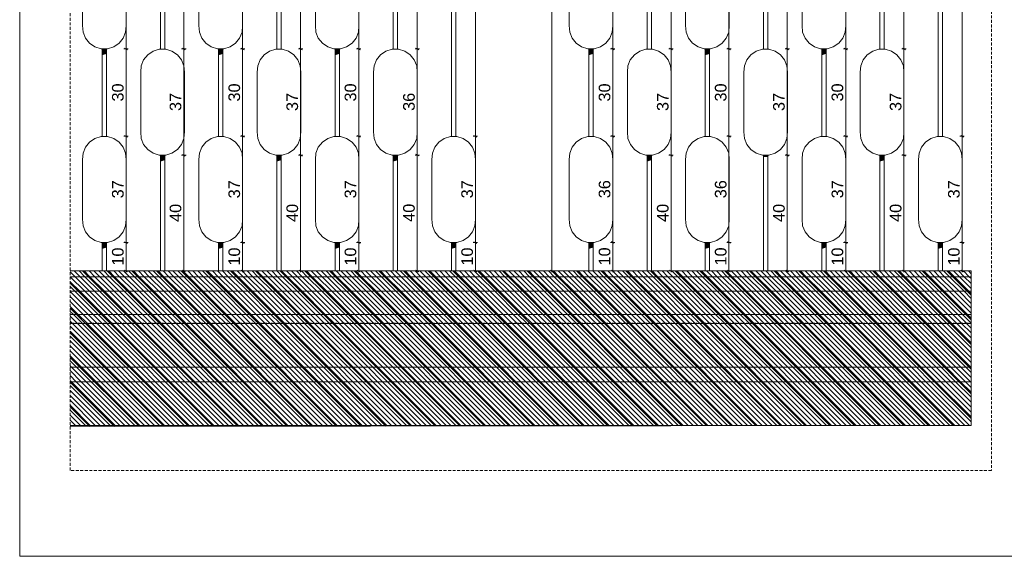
# Model space of a CAD drawing. Extents: x 180 to 4140, y 54 to 2910.
# Tile 1 of 6: x 180 to 1871, y 60 to 982. Entities that reach past the tile are written whole.
import ezdxf
from ezdxf.xclip import XClip

# ---------------------------------------------------------------- set-up
doc = ezdxf.new("R2010")
doc.units = 0
doc.header["$MEASUREMENT"] = 0
doc.header["$XCLIPFRAME"] = 0
doc.linetypes.add('Przerywana', pattern=[48, 24, -24])
doc.linetypes.add('Przerywana długa', pattern=[78, 50, -28])
for name, color, linetype in [('370-W Ścianka wygradzajaca', 7, 'Continuous'), ('399-W Wymiary i opisy', 7, 'Continuous'), ('460-K Stropy', 7, 'Continuous'), ('810-G Ogólne', 7, 'Continuous'), ('820-G Rysunki Obrazki', 7, 'Continuous'), ('824-G Wypełnienia RŚ', 7, 'Continuous'), ('840-G Znaczniki ogólne', 7, 'Continuous')]:
    doc.layers.add(name, color=color, linetype=linetype)
doc.styles.add('STYL_AUTOMATYCZNY_2', font='arial.ttf')
pattern_1 = [(135, (-1304.657, 550.177), (4.242641, 4.242641), [])]

# ---------------------------------------------------------------- blocks, each defined once
blk = doc.blocks.new('Rysunek_1_3', base_point=(-1304.7, 550.2))
at = {"layer": '370-W Ścianka wygradzajaca', "linetype": 'Continuous', "lineweight": 0, "true_color": 0x000000}
for points in [[(329.1, 931.7), (321.6, 931.7), (321.6, 921.1), (323.4, 921.1), (329.1, 922.8)], [(529.1, 931.7), (521.6, 931.7), (521.6, 921.1), (523.4, 921.1), (529.1, 922.8)], [(729.1, 931.7), (721.6, 931.7), (721.6, 921.1), (723.4, 921.1), (729.1, 922.8)], [(1157.5, 931.7), (1157.5, 921.1), (1159.3, 921.1), (1165, 922.8), (1165, 931.7)], [(1365, 931.7), (1357.5, 931.7), (1357.5, 921.1), (1359.3, 921.1), (1365, 922.8)], [(1557.5, 931.7), (1557.5, 921.1), (1559.3, 921.1), (1565, 922.8), (1565, 931.7)], [(429.1, 749.1), (421.6, 749.1), (421.6, 738.5), (423.4, 738.5), (429.1, 740.2)], [(629.1, 749.1), (621.6, 749.1), (621.6, 738.5), (623.4, 738.5), (629.1, 740.2)], [(829.1, 749.1), (821.6, 749.1), (821.6, 738.5), (823.4, 738.5), (829.1, 740.2)], [(1265, 749.1), (1257.5, 749.1), (1257.5, 738.5), (1259.3, 738.5), (1265, 740.2)], [(1457.5, 749.1), (1457.5, 745.8), (1464.5, 745.8), (1465, 745.9), (1465, 749.1)], [(1665, 749.1), (1657.5, 749.1), (1657.5, 738.5), (1659.3, 738.5), (1665, 740.2)], [(329.1, 599.1), (321.6, 599.1), (321.6, 588.5), (323.4, 588.5), (329.1, 590.2)], [(529.1, 599.1), (521.6, 599.1), (521.6, 588.5), (523.4, 588.5), (529.1, 590.2)], [(729.1, 599.1), (721.6, 599.1), (721.6, 588.5), (723.4, 588.5), (729.1, 590.2)], [(929.1, 599.1), (921.6, 599.1), (921.6, 588.5), (923.4, 588.5), (929.1, 590.2)], [(1165, 599.1), (1157.5, 599.1), (1157.5, 588.5), (1159.3, 588.5), (1165, 590.2)], [(1365, 599.1), (1357.5, 599.1), (1357.5, 588.5), (1359.3, 588.5), (1365, 590.2)], [(1565, 599.1), (1557.5, 599.1), (1557.5, 588.5), (1559.3, 588.5), (1565, 590.2)], [(1765, 599.1), (1757.5, 599.1), (1757.5, 588.5), (1759.3, 588.5), (1765, 590.2)]]:
    blk.add_hatch(color=18, dxfattribs=at).paths.add_polyline_path(points)
at = {"layer": '460-K Stropy', "linetype": 'Continuous', "lineweight": 13}
h = blk.add_hatch(dxfattribs=at)
h.set_pattern_fill('Ściany_istniejące_0003', color=8, style=0, pattern_type=2)
h.set_pattern_definition(pattern_1)
h.paths.add_polyline_path([(1814.3, 550.2), (266.7, 550.2), (266.7, 540.2), (1814.3, 540.2)])
h = blk.add_hatch(dxfattribs=at)
h.set_pattern_fill('Ściany_istniejące_0003', color=8, style=0, pattern_type=2)
h.set_pattern_definition(pattern_1)
h.paths.add_polyline_path([(1814.3, 540.2), (266.7, 540.2), (266.7, 515.2), (1814.3, 515.2)])
h = blk.add_hatch(dxfattribs=at)
h.set_pattern_fill('Ściany_istniejące_0003', color=8, style=0, pattern_type=2)
h.set_pattern_definition(pattern_1)
h.paths.add_polyline_path([(1814.3, 515.2), (266.7, 515.2), (266.7, 475.2), (1814.3, 475.2)])
h = blk.add_hatch(dxfattribs=at)
h.set_pattern_fill('Ściany_istniejące_0003', color=8, style=0, pattern_type=2)
h.set_pattern_definition(pattern_1)
h.paths.add_polyline_path([(1814.3, 475.2), (266.7, 475.2), (266.7, 460.2), (1814.3, 460.2)])
h = blk.add_hatch(dxfattribs=at)
h.set_pattern_fill('Ściany_istniejące_0003', color=8, style=0, pattern_type=2)
h.set_pattern_definition(pattern_1)
h.paths.add_polyline_path([(1814.3, 460.2), (266.7, 460.2), (266.7, 459.9), (1814.3, 459.9)])
h = blk.add_hatch(dxfattribs=at)
h.set_pattern_fill('Ściany_istniejące_0003', color=8, style=0, pattern_type=2)
h.set_pattern_definition(pattern_1)
h.paths.add_polyline_path([(1814.3, 459.9), (266.7, 459.9), (266.7, 384.9), (1814.3, 384.9)])
h = blk.add_hatch(dxfattribs=at)
h.set_pattern_fill('Ściany_istniejące_0003', color=8, style=0, pattern_type=2)
h.set_pattern_definition(pattern_1)
h.paths.add_polyline_path([(1814.3, 384.9), (266.7, 384.9), (266.7, 359.9), (1814.3, 359.9)])
h = blk.add_hatch(dxfattribs=at)
h.set_pattern_fill('Ściany_istniejące_0003', color=8, style=0, pattern_type=2)
h.set_pattern_definition(pattern_1)
h.paths.add_polyline_path([(1814.3, 359.9), (266.7, 359.9), (266.7, 284.9), (1814.3, 284.9)])
at = {"layer": '824-G Wypełnienia RŚ', "linetype": 'Continuous', "lineweight": 13}
h = blk.add_hatch(dxfattribs=at)
h.set_pattern_fill('_Poza_zakresem_opracowan_3C', color=8, style=0, pattern_type=2)
h.set_pattern_definition([(135, (1117.938, 313.992), (21.2132, 21.2132), [])])
h.paths.add_polyline_path([(1814.3, 550.2), (266.7, 550.2), (266.7, 283.1), (1814.3, 284.9)])
at = {"layer": '370-W Ścianka wygradzajaca', "color": 94, "linetype": 'Continuous', "lineweight": 0, "ltscale": 0.1}
for p, q in [((921.6, 780.9), (921.6, 1264.3)), ((929.1, 780.9), (929.1, 1264.3)), ((1757.5, 780.9), (1757.5, 1264.3)), ((1765, 780.9), (1765, 1264.3)), ((421.6, 930.9), (421.6, 1081.7)), ((429.1, 930.9), (429.1, 1081.7)), ((621.6, 930.9), (621.6, 1081.7)), ((629.1, 930.9), (629.1, 1081.7)), ((821.6, 930.9), (821.6, 1081.7)), ((829.1, 930.9), (829.1, 1081.7)), ((1257.5, 930.9), (1257.5, 1081.7)), ((1265, 930.9), (1265, 1081.7)), ((1457.5, 930.9), (1457.5, 1081.7)), ((1465, 930.9), (1465, 1081.7)), ((1657.5, 930.9), (1657.5, 1081.7)), ((1665, 930.9), (1665, 1081.7)), ((321.6, 780.9), (321.6, 931.7)), ((329.1, 780.9), (329.1, 931.7)), ((521.6, 780.9), (521.6, 931.7)), ((529.1, 780.9), (529.1, 931.7)), ((721.6, 780.9), (721.6, 931.7)), ((729.1, 780.9), (729.1, 931.7)), ((1157.5, 780.9), (1157.5, 931.7)), ((1165, 780.9), (1165, 931.7)), ((1357.5, 780.9), (1357.5, 931.7)), ((1365, 780.9), (1365, 931.7)), ((1557.5, 780.9), (1557.5, 931.7)), ((1565, 780.9), (1565, 931.7)), ((421.6, 550.2), (421.6, 749.1)), ((429.1, 550.2), (429.1, 749.1)), ((621.6, 550.2), (621.6, 749.1)), ((629.1, 550.2), (629.1, 749.1)), ((821.6, 550.2), (821.6, 749.1)), ((829.1, 550.2), (829.1, 749.1)), ((1257.5, 550.2), (1257.5, 749.1)), ((1265, 550.2), (1265, 749.1)), ((1457.5, 550.2), (1457.5, 749.1)), ((1465, 550.2), (1465, 749.1)), ((1657.5, 550.2), (1657.5, 749.1)), ((1665, 550.2), (1665, 749.1)), ((321.6, 550.2), (321.6, 599.1)), ((329.1, 550.2), (329.1, 599.1)), ((521.6, 550.2), (521.6, 599.1)), ((529.1, 550.2), (529.1, 599.1)), ((721.6, 550.2), (721.6, 599.1)), ((729.1, 550.2), (729.1, 599.1)), ((921.6, 550.2), (921.6, 599.1)), ((929.1, 550.2), (929.1, 599.1)), ((1157.5, 550.2), (1157.5, 599.1)), ((1165, 550.2), (1165, 599.1)), ((1357.5, 550.2), (1357.5, 599.1)), ((1365, 550.2), (1365, 599.1)), ((1557.5, 550.2), (1557.5, 599.1)), ((1565, 550.2), (1565, 599.1)), ((1757.5, 550.2), (1757.5, 599.1)), ((1765, 550.2), (1765, 599.1))]:
    blk.add_line(p, q, dxfattribs=at)
at = {"layer": '370-W Ścianka wygradzajaca', "color": 150, "linetype": 'Continuous', "lineweight": 13, "ltscale": 0.1}
for p, q in [((287.8, 971.3), (287.8, 1073.8)), ((362.8, 1073.8), (362.8, 971.3)), ((487.8, 971.3), (487.8, 1073.8)), ((562.8, 1073.8), (562.8, 971.3)), ((687.8, 971.3), (687.8, 1073.8)), ((762.8, 1073.8), (762.8, 971.3)), ((1123.8, 971.3), (1123.8, 1073.8)), ((1198.8, 1073.8), (1198.8, 971.3)), ((1323.8, 971.3), (1323.8, 1073.8)), ((1398.8, 1073.8), (1398.8, 971.3)), ((1523.8, 971.3), (1523.8, 1073.8)), ((1598.8, 1073.8), (1598.8, 971.3)), ((288.8, 960.2), (287.8, 971.3)), ((362.8, 971.3), (361.9, 960.2)), ((488.8, 960.2), (487.8, 971.3)), ((562.8, 971.3), (561.9, 960.2)), ((688.8, 960.2), (687.8, 971.3)), ((762.8, 971.3), (761.9, 960.2)), ((1124.7, 960.2), (1123.8, 971.3)), ((1198.8, 971.3), (1197.8, 960.2)), ((1324.7, 960.2), (1323.8, 971.3)), ((1398.8, 971.3), (1397.8, 960.2)), ((1524.7, 960.2), (1523.8, 971.3)), ((1598.8, 971.3), (1597.8, 960.2)), ((292.9, 949.8), (288.8, 960.2)), ((299.9, 941.2), (292.9, 949.8)), ((357.8, 949.8), (350.8, 941.2)), ((361.9, 960.2), (357.8, 949.8)), ((492.9, 949.8), (488.8, 960.2)), ((499.9, 941.2), (492.9, 949.8)), ((557.8, 949.8), (550.8, 941.2)), ((561.9, 960.2), (557.8, 949.8)), ((692.9, 949.8), (688.8, 960.2)), ((699.9, 941.2), (692.9, 949.8)), ((757.8, 949.8), (750.8, 941.2)), ((761.9, 960.2), (757.8, 949.8)), ((1128.9, 949.8), (1124.7, 960.2)), ((1135.8, 941.2), (1128.9, 949.8)), ((1193.7, 949.8), (1186.7, 941.2)), ((1197.8, 960.2), (1193.7, 949.8)), ((1328.9, 949.8), (1324.7, 960.2)), ((1335.8, 941.2), (1328.9, 949.8)), ((1393.7, 949.8), (1386.7, 941.2)), ((1397.8, 960.2), (1393.7, 949.8)), ((1528.9, 949.8), (1524.7, 960.2)), ((1535.8, 941.2), (1528.9, 949.8)), ((1593.7, 949.8), (1586.7, 941.2)), ((1597.8, 960.2), (1593.7, 949.8)), ((309.1, 934.9), (299.9, 941.2)), ((319.8, 931.7), (309.1, 934.9)), ((330.9, 931.7), (319.8, 931.7)), ((341.6, 934.9), (330.9, 931.7)), ((350.8, 941.2), (341.6, 934.9)), ((409.1, 927.6), (419.8, 930.9)), ((419.8, 930.9), (430.9, 930.9)), ((430.9, 930.9), (441.6, 927.6)), ((509.1, 934.9), (499.9, 941.2)), ((519.8, 931.7), (509.1, 934.9)), ((530.9, 931.7), (519.8, 931.7)), ((541.6, 934.9), (530.9, 931.7)), ((550.8, 941.2), (541.6, 934.9)), ((609.1, 927.6), (619.8, 930.9)), ((619.8, 930.9), (630.9, 930.9)), ((630.9, 930.9), (641.6, 927.6)), ((709.1, 934.9), (699.9, 941.2)), ((719.8, 931.7), (709.1, 934.9)), ((730.9, 931.7), (719.8, 931.7)), ((741.6, 934.9), (730.9, 931.7)), ((750.8, 941.2), (741.6, 934.9)), ((809.1, 927.6), (819.8, 930.9)), ((819.8, 930.9), (830.9, 930.9)), ((830.9, 930.9), (841.6, 927.6)), ((1145.1, 934.9), (1135.8, 941.2)), ((1155.7, 931.7), (1145.1, 934.9)), ((1166.8, 931.7), (1155.7, 931.7)), ((1177.5, 934.9), (1166.8, 931.7)), ((1186.7, 941.2), (1177.5, 934.9)), ((1245.1, 927.6), (1255.7, 930.9)), ((1255.7, 930.9), (1266.8, 930.9)), ((1266.8, 930.9), (1277.5, 927.6)), ((1345.1, 934.9), (1335.8, 941.2)), ((1355.7, 931.7), (1345.1, 934.9)), ((1366.8, 931.7), (1355.7, 931.7)), ((1377.5, 934.9), (1366.8, 931.7)), ((1386.7, 941.2), (1377.5, 934.9)), ((1445.1, 927.6), (1455.7, 930.9)), ((1455.7, 930.9), (1466.8, 930.9)), ((1466.8, 930.9), (1477.5, 927.6)), ((1545.1, 934.9), (1535.8, 941.2)), ((1555.7, 931.7), (1545.1, 934.9)), ((1566.8, 931.7), (1555.7, 931.7)), ((1577.5, 934.9), (1566.8, 931.7)), ((1586.7, 941.2), (1577.5, 934.9)), ((1645.1, 927.6), (1655.7, 930.9)), ((1655.7, 930.9), (1666.8, 930.9)), ((1666.8, 930.9), (1677.5, 927.6)), ((392.9, 912.7), (399.9, 921.3)), ((399.9, 921.3), (409.1, 927.6)), ((441.6, 927.6), (450.8, 921.3)), ((450.8, 921.3), (457.8, 912.7)), ((592.9, 912.7), (599.9, 921.3)), ((599.9, 921.3), (609.1, 927.6)), ((641.6, 927.6), (650.8, 921.3)), ((650.8, 921.3), (657.8, 912.7)), ((792.9, 912.7), (799.9, 921.3)), ((799.9, 921.3), (809.1, 927.6)), ((841.6, 927.6), (850.8, 921.3)), ((850.8, 921.3), (857.8, 912.7)), ((1228.8, 912.7), (1235.8, 921.3)), ((1235.8, 921.3), (1245.1, 927.6)), ((1277.5, 927.6), (1286.7, 921.3)), ((1286.7, 921.3), (1293.7, 912.7)), ((1428.8, 912.7), (1435.8, 921.3)), ((1435.8, 921.3), (1445.1, 927.6)), ((1477.5, 927.6), (1486.7, 921.3)), ((1486.7, 921.3), (1493.7, 912.7)), ((1628.8, 912.7), (1635.8, 921.3)), ((1635.8, 921.3), (1645.1, 927.6)), ((1677.5, 927.6), (1686.7, 921.3)), ((1686.7, 921.3), (1693.7, 912.7)), ((387.8, 891.2), (388.8, 902.3)), ((388.8, 902.3), (392.9, 912.7)), ((457.8, 912.7), (461.9, 902.3)), ((461.9, 902.3), (462.8, 891.2)), ((587.8, 891.2), (588.8, 902.3)), ((588.8, 902.3), (592.9, 912.7)), ((657.8, 912.7), (661.9, 902.3)), ((661.9, 902.3), (662.8, 891.2)), ((787.8, 891.2), (788.8, 902.3)), ((788.8, 902.3), (792.9, 912.7)), ((857.8, 912.7), (861.9, 902.3)), ((861.9, 902.3), (862.8, 891.2)), ((1223.8, 891.2), (1224.7, 902.3)), ((1224.7, 902.3), (1228.8, 912.7)), ((1293.7, 912.7), (1297.9, 902.3)), ((1297.9, 902.3), (1298.8, 891.2)), ((1423.8, 891.2), (1424.7, 902.3)), ((1424.7, 902.3), (1428.8, 912.7)), ((1493.7, 912.7), (1497.9, 902.3)), ((1497.9, 902.3), (1498.8, 891.2)), ((1623.8, 891.2), (1624.7, 902.3)), ((1624.7, 902.3), (1628.8, 912.7)), ((1693.7, 912.7), (1697.9, 902.3)), ((1697.9, 902.3), (1698.8, 891.2)), ((387.8, 788.7), (387.8, 891.2)), ((462.8, 891.2), (462.8, 788.7)), ((587.8, 788.7), (587.8, 891.2)), ((662.8, 891.2), (662.8, 788.7)), ((787.8, 788.7), (787.8, 891.2)), ((862.8, 891.2), (862.8, 788.7)), ((1223.8, 788.7), (1223.8, 891.2)), ((1298.8, 891.2), (1298.8, 788.7)), ((1423.8, 788.7), (1423.8, 891.2)), ((1498.8, 891.2), (1498.8, 788.7)), ((1623.8, 788.7), (1623.8, 891.2)), ((1698.8, 891.2), (1698.8, 788.7)), ((309.1, 777.6), (319.8, 780.9)), ((319.8, 780.9), (330.9, 780.9)), ((330.9, 780.9), (341.6, 777.6)), ((388.8, 777.6), (387.8, 788.7)), ((462.8, 788.7), (461.9, 777.6)), ((509.1, 777.6), (519.8, 780.9)), ((519.8, 780.9), (530.9, 780.9)), ((530.9, 780.9), (541.6, 777.6)), ((588.8, 777.6), (587.8, 788.7)), ((662.8, 788.7), (661.9, 777.6)), ((709.1, 777.6), (719.8, 780.9)), ((719.8, 780.9), (730.9, 780.9)), ((730.9, 780.9), (741.6, 777.6)), ((788.8, 777.6), (787.8, 788.7)), ((862.8, 788.7), (861.9, 777.6)), ((909.1, 777.6), (919.8, 780.9)), ((919.8, 780.9), (930.9, 780.9)), ((930.9, 780.9), (941.6, 777.6)), ((1145.1, 777.6), (1155.7, 780.9)), ((1155.7, 780.9), (1166.8, 780.9)), ((1166.8, 780.9), (1177.5, 777.6)), ((1224.7, 777.6), (1223.8, 788.7)), ((1298.8, 788.7), (1297.8, 777.6)), ((1345.1, 777.6), (1355.7, 780.9)), ((1355.7, 780.9), (1366.8, 780.9)), ((1366.8, 780.9), (1377.5, 777.6)), ((1424.7, 777.6), (1423.8, 788.7)), ((1498.8, 788.7), (1497.8, 777.6)), ((1545.1, 777.6), (1555.7, 780.9)), ((1555.7, 780.9), (1566.8, 780.9)), ((1566.8, 780.9), (1577.5, 777.6)), ((1624.7, 777.6), (1623.8, 788.7)), ((1698.8, 788.7), (1697.8, 777.6)), ((1745.1, 777.6), (1755.7, 780.9)), ((1755.7, 780.9), (1766.8, 780.9)), ((1766.8, 780.9), (1777.5, 777.6)), ((288.8, 752.3), (292.9, 762.7)), ((292.9, 762.7), (299.9, 771.3)), ((299.9, 771.3), (309.1, 777.6)), ((341.6, 777.6), (350.8, 771.3)), ((350.8, 771.3), (357.8, 762.7)), ((357.8, 762.7), (361.9, 752.3)), ((392.9, 767.2), (388.8, 777.6)), ((399.9, 758.6), (392.9, 767.2)), ((457.8, 767.2), (450.8, 758.6)), ((461.9, 777.6), (457.8, 767.2)), ((488.8, 752.3), (492.9, 762.7)), ((492.9, 762.7), (499.9, 771.3)), ((499.9, 771.3), (509.1, 777.6)), ((541.6, 777.6), (550.8, 771.3)), ((550.8, 771.3), (557.8, 762.7)), ((557.8, 762.7), (561.9, 752.3)), ((592.9, 767.2), (588.8, 777.6)), ((599.9, 758.6), (592.9, 767.2)), ((657.8, 767.2), (650.8, 758.6)), ((661.9, 777.6), (657.8, 767.2)), ((688.8, 752.3), (692.9, 762.7)), ((692.9, 762.7), (699.9, 771.3)), ((699.9, 771.3), (709.1, 777.6)), ((741.6, 777.6), (750.8, 771.3)), ((750.8, 771.3), (757.8, 762.7)), ((757.8, 762.7), (761.9, 752.3)), ((792.9, 767.2), (788.8, 777.6)), ((799.9, 758.6), (792.9, 767.2)), ((857.8, 767.2), (850.8, 758.6)), ((861.9, 777.6), (857.8, 767.2)), ((888.8, 752.3), (892.9, 762.7)), ((892.9, 762.7), (899.9, 771.3)), ((899.9, 771.3), (909.1, 777.6)), ((941.6, 777.6), (950.8, 771.3)), ((950.8, 771.3), (957.8, 762.7)), ((957.8, 762.7), (961.9, 752.3)), ((1124.7, 752.3), (1128.8, 762.7)), ((1128.8, 762.7), (1135.8, 771.3)), ((1135.8, 771.3), (1145.1, 777.6)), ((1177.5, 777.6), (1186.7, 771.3)), ((1186.7, 771.3), (1193.7, 762.7)), ((1193.7, 762.7), (1197.9, 752.3)), ((1228.9, 767.2), (1224.7, 777.6)), ((1235.8, 758.6), (1228.9, 767.2)), ((1293.7, 767.2), (1286.7, 758.6)), ((1297.8, 777.6), (1293.7, 767.2)), ((1324.7, 752.3), (1328.8, 762.7)), ((1328.8, 762.7), (1335.8, 771.3)), ((1335.8, 771.3), (1345.1, 777.6)), ((1377.5, 777.6), (1386.7, 771.3)), ((1386.7, 771.3), (1393.7, 762.7)), ((1393.7, 762.7), (1397.9, 752.3)), ((1428.9, 767.2), (1424.7, 777.6)), ((1435.8, 758.6), (1428.9, 767.2)), ((1493.7, 767.2), (1486.7, 758.6)), ((1497.8, 777.6), (1493.7, 767.2)), ((1524.7, 752.3), (1528.8, 762.7)), ((1528.8, 762.7), (1535.8, 771.3)), ((1535.8, 771.3), (1545.1, 777.6)), ((1577.5, 777.6), (1586.7, 771.3)), ((1586.7, 771.3), (1593.7, 762.7)), ((1593.7, 762.7), (1597.9, 752.3)), ((1628.9, 767.2), (1624.7, 777.6)), ((1635.8, 758.6), (1628.9, 767.2)), ((1693.7, 767.2), (1686.7, 758.6)), ((1697.8, 777.6), (1693.7, 767.2)), ((1724.7, 752.3), (1728.8, 762.7)), ((1728.8, 762.7), (1735.8, 771.3)), ((1735.8, 771.3), (1745.1, 777.6)), ((1777.5, 777.6), (1786.7, 771.3)), ((1786.7, 771.3), (1793.7, 762.7)), ((1793.7, 762.7), (1797.9, 752.3)), ((287.8, 741.2), (288.8, 752.3)), ((361.9, 752.3), (362.8, 741.2)), ((409.1, 752.3), (399.9, 758.6)), ((419.8, 749.1), (409.1, 752.3)), ((430.9, 749.1), (419.8, 749.1)), ((441.6, 752.3), (430.9, 749.1)), ((450.8, 758.6), (441.6, 752.3)), ((487.8, 741.2), (488.8, 752.3)), ((561.9, 752.3), (562.8, 741.2)), ((609.1, 752.3), (599.9, 758.6)), ((619.8, 749.1), (609.1, 752.3)), ((630.9, 749.1), (619.8, 749.1)), ((641.6, 752.3), (630.9, 749.1)), ((650.8, 758.6), (641.6, 752.3)), ((687.8, 741.2), (688.8, 752.3)), ((761.9, 752.3), (762.8, 741.2)), ((809.1, 752.3), (799.9, 758.6)), ((819.8, 749.1), (809.1, 752.3)), ((830.9, 749.1), (819.8, 749.1)), ((841.6, 752.3), (830.9, 749.1)), ((850.8, 758.6), (841.6, 752.3)), ((887.8, 741.2), (888.8, 752.3)), ((961.9, 752.3), (962.8, 741.2)), ((1123.8, 741.2), (1124.7, 752.3)), ((1197.9, 752.3), (1198.8, 741.2)), ((1245.1, 752.3), (1235.8, 758.6)), ((1255.7, 749.1), (1245.1, 752.3)), ((1266.8, 749.1), (1255.7, 749.1)), ((1277.5, 752.3), (1266.8, 749.1)), ((1286.7, 758.6), (1277.5, 752.3)), ((1323.8, 741.2), (1324.7, 752.3)), ((1397.9, 752.3), (1398.8, 741.2)), ((1445.1, 752.3), (1435.8, 758.6)), ((1455.7, 749.1), (1445.1, 752.3)), ((1466.8, 749.1), (1455.7, 749.1)), ((1477.5, 752.3), (1466.8, 749.1)), ((1486.7, 758.6), (1477.5, 752.3)), ((1523.8, 741.2), (1524.7, 752.3)), ((1597.9, 752.3), (1598.8, 741.2)), ((1645.1, 752.3), (1635.8, 758.6)), ((1655.7, 749.1), (1645.1, 752.3)), ((1666.8, 749.1), (1655.7, 749.1)), ((1677.5, 752.3), (1666.8, 749.1)), ((1686.7, 758.6), (1677.5, 752.3)), ((1723.8, 741.2), (1724.7, 752.3)), ((1797.9, 752.3), (1798.8, 741.2)), ((287.8, 638.7), (287.8, 741.2)), ((362.8, 741.2), (362.8, 638.7)), ((487.8, 638.7), (487.8, 741.2)), ((562.8, 741.2), (562.8, 638.7)), ((687.8, 638.7), (687.8, 741.2)), ((762.8, 741.2), (762.8, 638.7)), ((887.8, 638.7), (887.8, 741.2)), ((962.8, 741.2), (962.8, 638.7)), ((1123.8, 638.7), (1123.8, 741.2)), ((1198.8, 741.2), (1198.8, 638.7)), ((1323.8, 638.7), (1323.8, 741.2)), ((1398.8, 741.2), (1398.8, 638.7)), ((1523.8, 638.7), (1523.8, 741.2)), ((1598.8, 741.2), (1598.8, 638.7)), ((1723.8, 638.7), (1723.8, 741.2)), ((1798.8, 741.2), (1798.8, 638.7)), ((288.8, 627.6), (287.8, 638.7)), ((292.9, 617.2), (288.8, 627.6)), ((361.9, 627.6), (357.8, 617.2)), ((362.8, 638.7), (361.9, 627.6)), ((488.8, 627.6), (487.8, 638.7)), ((492.9, 617.2), (488.8, 627.6)), ((561.9, 627.6), (557.8, 617.2)), ((562.8, 638.7), (561.9, 627.6)), ((688.8, 627.6), (687.8, 638.7)), ((692.9, 617.2), (688.8, 627.6)), ((761.9, 627.6), (757.8, 617.2)), ((762.8, 638.7), (761.9, 627.6)), ((888.8, 627.6), (887.8, 638.7)), ((892.9, 617.2), (888.8, 627.6)), ((961.9, 627.6), (957.8, 617.2)), ((962.8, 638.7), (961.9, 627.6)), ((1124.7, 627.6), (1123.8, 638.7)), ((1128.9, 617.2), (1124.7, 627.6)), ((1197.8, 627.6), (1193.7, 617.2)), ((1198.8, 638.7), (1197.8, 627.6)), ((1324.7, 627.6), (1323.8, 638.7)), ((1328.9, 617.2), (1324.7, 627.6)), ((1397.8, 627.6), (1393.7, 617.2)), ((1398.8, 638.7), (1397.8, 627.6)), ((1524.7, 627.6), (1523.8, 638.7)), ((1528.9, 617.2), (1524.7, 627.6)), ((1597.8, 627.6), (1593.7, 617.2)), ((1598.8, 638.7), (1597.8, 627.6)), ((1724.7, 627.6), (1723.8, 638.7)), ((1728.9, 617.2), (1724.7, 627.6)), ((1797.8, 627.6), (1793.7, 617.2)), ((1798.8, 638.7), (1797.8, 627.6)), ((299.9, 608.6), (292.9, 617.2)), ((357.8, 617.2), (350.8, 608.6)), ((499.9, 608.6), (492.9, 617.2)), ((557.8, 617.2), (550.8, 608.6)), ((699.9, 608.6), (692.9, 617.2)), ((757.8, 617.2), (750.8, 608.6)), ((899.9, 608.6), (892.9, 617.2)), ((957.8, 617.2), (950.8, 608.6)), ((1135.8, 608.6), (1128.9, 617.2)), ((1193.7, 617.2), (1186.7, 608.6)), ((1335.8, 608.6), (1328.9, 617.2)), ((1393.7, 617.2), (1386.7, 608.6)), ((1535.8, 608.6), (1528.9, 617.2)), ((1593.7, 617.2), (1586.7, 608.6)), ((1735.8, 608.6), (1728.9, 617.2)), ((1793.7, 617.2), (1786.7, 608.6)), ((309.1, 602.3), (299.9, 608.6)), ((319.8, 599.1), (309.1, 602.3)), ((330.9, 599.1), (319.8, 599.1)), ((341.6, 602.3), (330.9, 599.1)), ((350.8, 608.6), (341.6, 602.3)), ((509.1, 602.3), (499.9, 608.6)), ((519.8, 599.1), (509.1, 602.3)), ((530.9, 599.1), (519.8, 599.1)), ((541.6, 602.3), (530.9, 599.1)), ((550.8, 608.6), (541.6, 602.3)), ((709.1, 602.3), (699.9, 608.6)), ((719.8, 599.1), (709.1, 602.3)), ((730.9, 599.1), (719.8, 599.1)), ((741.6, 602.3), (730.9, 599.1)), ((750.8, 608.6), (741.6, 602.3)), ((909.1, 602.3), (899.9, 608.6)), ((919.8, 599.1), (909.1, 602.3)), ((930.9, 599.1), (919.8, 599.1)), ((941.6, 602.3), (930.9, 599.1)), ((950.8, 608.6), (941.6, 602.3)), ((1145.1, 602.3), (1135.8, 608.6)), ((1155.7, 599.1), (1145.1, 602.3)), ((1166.8, 599.1), (1155.7, 599.1)), ((1177.5, 602.3), (1166.8, 599.1)), ((1186.7, 608.6), (1177.5, 602.3)), ((1345.1, 602.3), (1335.8, 608.6)), ((1355.7, 599.1), (1345.1, 602.3)), ((1366.8, 599.1), (1355.7, 599.1)), ((1377.5, 602.3), (1366.8, 599.1)), ((1386.7, 608.6), (1377.5, 602.3)), ((1545.1, 602.3), (1535.8, 608.6)), ((1555.7, 599.1), (1545.1, 602.3)), ((1566.8, 599.1), (1555.7, 599.1)), ((1577.5, 602.3), (1566.8, 599.1)), ((1586.7, 608.6), (1577.5, 602.3)), ((1745.1, 602.3), (1735.8, 608.6)), ((1755.7, 599.1), (1745.1, 602.3)), ((1766.8, 599.1), (1755.7, 599.1)), ((1777.5, 602.3), (1766.8, 599.1)), ((1786.7, 608.6), (1777.5, 602.3))]:
    blk.add_line(p, q, dxfattribs=at)
at = {"layer": '399-W Wymiary i opisy', "color": 154, "linetype": 'Continuous', "lineweight": 13, "ltscale": 0.1}
for p, q in [((1094.1, 550.2), (1094.1, 1890.1)), ((962.8, 781.3), (962.8, 1263.9)), ((1798.8, 781.3), (1798.8, 1263.9)), ((362.8, 931.3), (362.8, 1113.9)), ((562.8, 931.3), (562.8, 1113.9)), ((762.4, 931.3), (762.4, 1113.9)), ((1198.8, 931.3), (1198.8, 1113.9)), ((1398.3, 931.3), (1398.3, 1113.9)), ((1598.8, 931.3), (1598.8, 1113.9)), ((461.9, 931.3), (461.9, 1081.3)), ((662.4, 931.3), (662.4, 1081.3)), ((862.8, 931.3), (862.8, 1081.3)), ((1298.8, 931.3), (1298.8, 1081.3)), ((1498.3, 931.3), (1498.3, 1081.3)), ((1698.8, 931.3), (1698.8, 1081.3)), ((366.6, 931.3), (359.1, 931.3)), ((360.3, 932.7), (365.3, 929.8)), ((362.8, 781.3), (362.8, 931.3)), ((465.7, 931.3), (458.2, 931.3)), ((459.4, 932.7), (464.4, 929.8)), ((461.9, 748.7), (461.9, 931.3)), ((566.6, 931.3), (559.1, 931.3)), ((560.3, 932.7), (565.3, 929.8)), ((562.8, 781.3), (562.8, 931.3)), ((666.1, 931.3), (658.6, 931.3)), ((659.9, 932.7), (664.9, 929.8)), ((662.4, 748.7), (662.4, 931.3)), ((766.1, 931.3), (758.6, 931.3)), ((759.9, 932.7), (764.9, 929.8)), ((762.4, 781.3), (762.4, 931.3)), ((866.6, 931.3), (859.1, 931.3)), ((860.3, 932.7), (865.3, 929.8)), ((862.8, 749.1), (862.8, 931.3)), ((1202.5, 931.3), (1195, 931.3)), ((1196.3, 932.7), (1201.3, 929.8)), ((1198.8, 781.3), (1198.8, 931.3)), ((1302.5, 931.3), (1295, 931.3)), ((1296.3, 932.7), (1301.3, 929.8)), ((1298.8, 748.7), (1298.8, 931.3)), ((1402.1, 931.3), (1394.6, 931.3)), ((1395.8, 932.7), (1400.8, 929.8)), ((1398.3, 781.3), (1398.3, 931.3)), ((1502.1, 931.3), (1494.6, 931.3)), ((1495.8, 932.7), (1500.8, 929.8)), ((1498.3, 748.7), (1498.3, 931.3)), ((1602.5, 931.3), (1595, 931.3)), ((1596.3, 932.7), (1601.3, 929.8)), ((1598.8, 781.3), (1598.8, 931.3)), ((1702.5, 931.3), (1695, 931.3)), ((1696.3, 932.7), (1701.3, 929.8)), ((1698.8, 748.7), (1698.8, 931.3)), ((366.6, 781.3), (359.1, 781.3)), ((360.3, 782.7), (365.3, 779.8)), ((362.8, 598.7), (362.8, 781.3)), ((566.6, 781.3), (559.1, 781.3)), ((560.3, 782.7), (565.3, 779.8)), ((562.8, 598.7), (562.8, 781.3)), ((766.1, 781.3), (758.6, 781.3)), ((759.9, 782.7), (764.9, 779.8)), ((762.4, 598.7), (762.4, 781.3)), ((966.6, 781.3), (959.1, 781.3)), ((960.3, 782.7), (965.3, 779.8)), ((962.8, 598.7), (962.8, 781.3)), ((1202.5, 781.3), (1195, 781.3)), ((1196.3, 782.7), (1201.3, 779.8)), ((1198.8, 599.1), (1198.8, 781.3)), ((1402.1, 781.3), (1394.6, 781.3)), ((1395.8, 782.7), (1400.8, 779.8)), ((1398.3, 599.1), (1398.3, 781.3)), ((1602.5, 781.3), (1595, 781.3)), ((1596.3, 782.7), (1601.3, 779.8)), ((1598.8, 598.7), (1598.8, 781.3)), ((1802.5, 781.3), (1795, 781.3)), ((1796.3, 782.7), (1801.3, 779.8)), ((1798.8, 598.7), (1798.8, 781.3)), ((465.7, 748.7), (458.2, 748.7)), ((459.4, 750.1), (464.4, 747.2)), ((461.9, 550.2), (461.9, 748.7)), ((666.1, 748.7), (658.6, 748.7)), ((659.9, 750.1), (664.9, 747.2)), ((662.4, 550.2), (662.4, 748.7)), ((866.6, 749.1), (859.1, 749.1)), ((860.3, 750.5), (865.3, 747.6)), ((862.8, 550.2), (862.8, 749.1)), ((1302.5, 748.7), (1295, 748.7)), ((1296.3, 750.1), (1301.3, 747.2)), ((1298.8, 550.2), (1298.8, 748.7)), ((1502.1, 748.7), (1494.6, 748.7)), ((1495.8, 750.1), (1500.8, 747.2)), ((1498.3, 550.2), (1498.3, 748.7)), ((1702.5, 748.7), (1695, 748.7)), ((1696.3, 750.1), (1701.3, 747.2)), ((1698.8, 550.2), (1698.8, 748.7)), ((366.6, 598.7), (359.1, 598.7)), ((360.3, 600.1), (365.3, 597.2)), ((362.8, 550.2), (362.8, 598.7)), ((566.6, 598.7), (559.1, 598.7)), ((560.3, 600.1), (565.3, 597.2)), ((562.8, 550.2), (562.8, 598.7)), ((766.1, 598.7), (758.6, 598.7)), ((759.9, 600.1), (764.9, 597.2)), ((762.4, 550.2), (762.4, 598.7)), ((966.6, 598.7), (959.1, 598.7)), ((960.3, 600.1), (965.3, 597.2)), ((962.8, 550.2), (962.8, 598.7)), ((1202.5, 599.1), (1195, 599.1)), ((1196.3, 600.5), (1201.3, 597.6)), ((1198.8, 550.2), (1198.8, 599.1)), ((1402.1, 599.1), (1394.6, 599.1)), ((1395.8, 600.5), (1400.8, 597.6)), ((1398.3, 550.2), (1398.3, 599.1)), ((1602.5, 598.7), (1595, 598.7)), ((1596.3, 600.1), (1601.3, 597.2)), ((1598.8, 550.2), (1598.8, 598.7)), ((1802.5, 598.7), (1795, 598.7)), ((1796.3, 600.1), (1801.3, 597.2)), ((1798.8, 550.2), (1798.8, 598.7)), ((366.6, 550.2), (359.1, 550.2)), ((360.3, 551.6), (365.3, 548.7)), ((362.8, 547.7), (362.8, 550.2)), ((465.7, 550.2), (458.2, 550.2)), ((459.4, 551.6), (464.4, 548.7)), ((461.9, 547.7), (461.9, 550.2)), ((566.6, 550.2), (559.1, 550.2)), ((560.3, 551.6), (565.3, 548.7)), ((562.8, 547.7), (562.8, 550.2)), ((666.1, 550.2), (658.6, 550.2)), ((659.9, 551.6), (664.9, 548.7)), ((662.4, 547.7), (662.4, 550.2)), ((766.1, 550.2), (758.6, 550.2)), ((759.9, 551.6), (764.9, 548.7)), ((762.4, 547.7), (762.4, 550.2)), ((866.6, 550.2), (859.1, 550.2)), ((860.3, 551.6), (865.3, 548.7)), ((862.8, 547.7), (862.8, 550.2)), ((966.6, 550.2), (959.1, 550.2)), ((960.3, 551.6), (965.3, 548.7)), ((962.8, 547.7), (962.8, 550.2)), ((1097.9, 550.2), (1090.4, 550.2)), ((1091.6, 551.6), (1096.6, 548.7)), ((1094.1, 547.7), (1094.1, 550.2)), ((1202.5, 550.2), (1195, 550.2)), ((1196.3, 551.6), (1201.3, 548.7)), ((1198.8, 547.7), (1198.8, 550.2)), ((1302.5, 550.2), (1295, 550.2)), ((1296.3, 551.6), (1301.3, 548.7)), ((1298.8, 547.7), (1298.8, 550.2)), ((1402.1, 550.2), (1394.6, 550.2)), ((1395.8, 551.6), (1400.8, 548.7)), ((1398.3, 547.7), (1398.3, 550.2)), ((1502.1, 550.2), (1494.6, 550.2)), ((1495.8, 551.6), (1500.8, 548.7)), ((1498.3, 547.7), (1498.3, 550.2)), ((1602.5, 550.2), (1595, 550.2)), ((1596.3, 551.6), (1601.3, 548.7)), ((1598.8, 547.7), (1598.8, 550.2)), ((1702.5, 550.2), (1695, 550.2)), ((1696.3, 551.6), (1701.3, 548.7)), ((1698.8, 547.7), (1698.8, 550.2)), ((1802.5, 550.2), (1795, 550.2)), ((1796.3, 551.6), (1801.3, 548.7)), ((1798.8, 547.7), (1798.8, 550.2))]:
    blk.add_line(p, q, dxfattribs=at)
at = {"layer": '460-K Stropy', "color": 7, "linetype": 'Continuous', "lineweight": 13, "ltscale": 0.1}
for p, q in [((1814.3, 550.2), (266.7, 550.2)), ((1814.3, 540.2), (266.7, 540.2)), ((1814.3, 515.2), (266.7, 515.2)), ((1814.3, 475.2), (266.7, 475.2)), ((1814.3, 459.9), (266.7, 459.9)), ((1814.3, 384.9), (266.7, 384.9)), ((1814.3, 359.9), (266.7, 359.9)), ((1814.3, 284.9), (266.7, 284.9))]:
    blk.add_line(p, q, dxfattribs=at)
at = {"layer": '460-K Stropy', "color": 7, "linetype": 'Przerywana', "lineweight": 13, "ltscale": 0.1}
blk.add_line((1814.3, 460.2), (266.7, 460.2), dxfattribs=at)
at = {"layer": '460-K Stropy', "color": 7, "linetype": 'Continuous', "lineweight": 13, "ltscale": 0.1, "flags": 128}
blk.add_lwpolyline([(1814.3, 550.2), (1814.3, 540.2), (1814.3, 515.2), (1814.3, 475.2), (1814.3, 460.2), (1814.3, 459.9), (1814.3, 384.9), (1814.3, 359.9), (1814.3, 284.9)], dxfattribs=at)
at = {"layer": '824-G Wypełnienia RŚ', "color": 7, "linetype": 'Continuous', "lineweight": 13, "ltscale": 0.1, "flags": 128}
blk.add_lwpolyline([(266.7, 283.1), (1814.3, 284.9), (1814.3, 550.2), (266.7, 550.2)], dxfattribs=at)
at = {"layer": '399-W Wymiary i opisy', "color": 154, "linetype": 'Continuous', "lineweight": 13, "char_height": 20, "width": 30.509, "attachment_point": 7, "rotation": 90, "style": 'STYL_AUTOMATYCZNY_2'}
for s, insert in [('\\A1;{\\pql;\\fArial|b0|i0|c238|p0;\\W1.000000;30}', (358.8, 841)), ('\\A1;{\\pql;\\fArial|b0|i0|c238|p0;\\W1.000000;30}', (558.8, 841)), ('\\A1;{\\pql;\\fArial|b0|i0|c238|p0;\\W1.000000;30}', (758.4, 841)), ('\\A1;{\\pql;\\fArial|b0|i0|c238|p0;\\W1.000000;30}', (1194.8, 841)), ('\\A1;{\\pql;\\fArial|b0|i0|c238|p0;\\W1.000000;30}', (1394.3, 841)), ('\\A1;{\\pql;\\fArial|b0|i0|c238|p0;\\W1.000000;30}', (1594.8, 841)), ('\\A1;{\\pql;\\fArial|b0|i0|c238|p0;\\W1.000000;37}', (457.9, 824.7)), ('\\A1;{\\pql;\\fArial|b0|i0|c238|p0;\\W1.000000;37}', (658.4, 824.7)), ('\\A1;{\\pql;\\fArial|b0|i0|c238|p0;\\W1.000000;36}', (858.8, 824.9)), ('\\A1;{\\pql;\\fArial|b0|i0|c238|p0;\\W1.000000;37}', (1294.8, 824.7)), ('\\A1;{\\pql;\\fArial|b0|i0|c238|p0;\\W1.000000;37}', (1494.3, 824.7)), ('\\A1;{\\pql;\\fArial|b0|i0|c238|p0;\\W1.000000;37}', (1694.8, 824.7)), ('\\A1;{\\pql;\\fArial|b0|i0|c238|p0;\\W1.000000;37}', (358.8, 674.7)), ('\\A1;{\\pql;\\fArial|b0|i0|c238|p0;\\W1.000000;37}', (558.8, 674.7)), ('\\A1;{\\pql;\\fArial|b0|i0|c238|p0;\\W1.000000;37}', (758.4, 674.7)), ('\\A1;{\\pql;\\fArial|b0|i0|c238|p0;\\W1.000000;37}', (958.8, 674.7)), ('\\A1;{\\pql;\\fArial|b0|i0|c238|p0;\\W1.000000;36}', (1194.8, 674.9)), ('\\A1;{\\pql;\\fArial|b0|i0|c238|p0;\\W1.000000;36}', (1394.3, 674.9)), ('\\A1;{\\pql;\\fArial|b0|i0|c238|p0;\\W1.000000;37}', (1594.8, 674.7)), ('\\A1;{\\pql;\\fArial|b0|i0|c238|p0;\\W1.000000;37}', (1794.8, 674.7)), ('\\A1;{\\pql;\\fArial|b0|i0|c238|p0;\\W1.000000;40}', (457.9, 634.2)), ('\\A1;{\\pql;\\fArial|b0|i0|c238|p0;\\W1.000000;40}', (658.4, 634.2)), ('\\A1;{\\pql;\\fArial|b0|i0|c238|p0;\\W1.000000;40}', (858.8, 634.4)), ('\\A1;{\\pql;\\fArial|b0|i0|c238|p0;\\W1.000000;40}', (1294.8, 634.2)), ('\\A1;{\\pql;\\fArial|b0|i0|c238|p0;\\W1.000000;40}', (1494.3, 634.2)), ('\\A1;{\\pql;\\fArial|b0|i0|c238|p0;\\W1.000000;40}', (1694.8, 634.2)), ('\\A1;{\\pql;\\fArial|b0|i0|c238|p0;\\W1.000000;10}', (358.8, 559.2)), ('\\A1;{\\pql;\\fArial|b0|i0|c238|p0;\\W1.000000;10}', (558.8, 559.2)), ('\\A1;{\\pql;\\fArial|b0|i0|c238|p0;\\W1.000000;10}', (758.4, 559.2)), ('\\A1;{\\pql;\\fArial|b0|i0|c238|p0;\\W1.000000;10}', (958.8, 559.2)), ('\\A1;{\\pql;\\fArial|b0|i0|c238|p0;\\W1.000000;10}', (1194.8, 559.4)), ('\\A1;{\\pql;\\fArial|b0|i0|c238|p0;\\W1.000000;10}', (1394.3, 559.4)), ('\\A1;{\\pql;\\fArial|b0|i0|c238|p0;\\W1.000000;10}', (1594.8, 559.2)), ('\\A1;{\\pql;\\fArial|b0|i0|c238|p0;\\W1.000000;10}', (1794.8, 559.2))]:
    blk.add_mtext(s, dxfattribs=dict(at, insert=insert))

msp = doc.modelspace()

# ---------------------------------------------------------------- linework, layer by layer
at = {"layer": '810-G Ogólne', "color": 7, "linetype": 'Continuous', "lineweight": 13, "ltscale": 0.1}
for p, q in [((180, 60), (180, 2910)), ((3140, 60), (180, 60))]:
    msp.add_line(p, q, dxfattribs=at)
at = {"layer": '840-G Znaczniki ogólne', "color": 8, "linetype": 'Przerywana długa', "lineweight": 13, "ltscale": 0.1}
msp.add_lwpolyline([(266.7, 2408.6), (1849.1, 2408.6), (1849.1, 207.6), (266.7, 207.6)], close=True, dxfattribs=at)

# ---------------------------------------------------------------- block references
at = {"layer": '820-G Rysunki Obrazki', "color": 7, "linetype": 'Continuous', "lineweight": 13, "ltscale": 0.1}
ref = msp.add_blockref('Rysunek_1_3', (-1304.7, 550.2), dxfattribs=at)
XClip(ref).set_block_clipping_path([(266.7410749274, 207.6152942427), (1849.1178201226, 2362.6186749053)])

doc.saveas('drawing.dxf')
